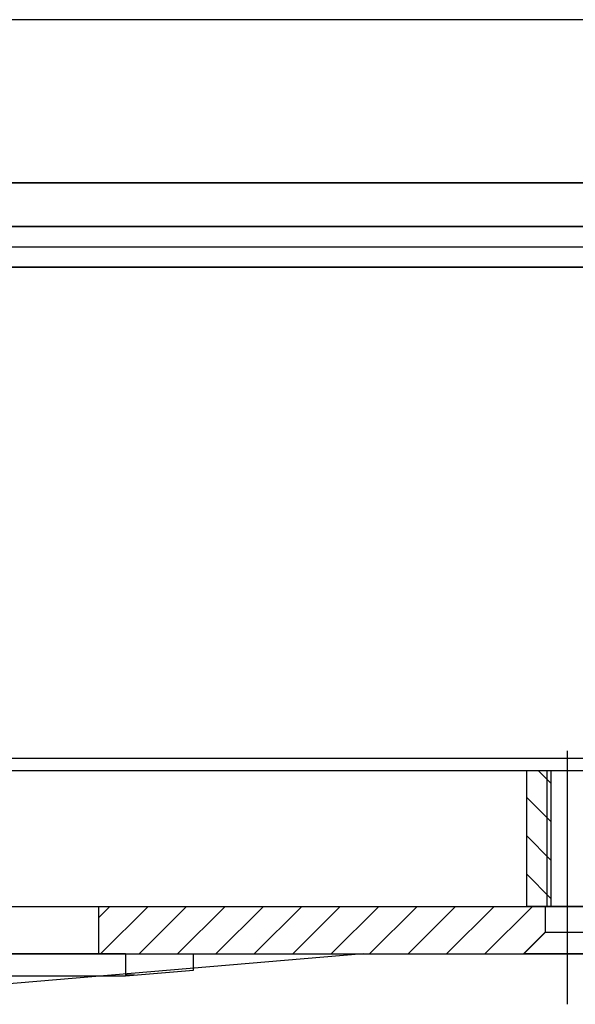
# Model space of a CAD drawing. Extents: x -1763 to 4575, y -3429 to 1051.
# Tile 10 of 80: x 12 to 53, y -2514 to -2442. Entities that reach past the tile are written whole.
import ezdxf

# ---------------------------------------------------------------- set-up
doc = ezdxf.new("R2010")
doc.units = 0
doc.linetypes.add('DOT_CENTER', pattern=[14, 12, -1, 0, -1])
doc.layers.add('1', color=7, linetype='CONTINUOUS')

# ---------------------------------------------------------------- blocks, each defined once
blk = doc.blocks.new('PCC_S__144', base_point=(-152, -2511.751241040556))
at = {"layer": '1', "color": 3, "linetype": 'CONTINUOUS'}
blk.add_line((-121.1000000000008, -2510.451241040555), (121.1000000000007, -2510.451241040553), dxfattribs=at)
blk = doc.blocks.new('TSK_APM90__175', base_point=(-260, -2520.158101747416))
at = {"layer": '1'}
blk.add_blockref('PCC_S__144', (-152, -2511.751241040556), dxfattribs=at)
blk = doc.blocks.new('DUTBD__178', base_point=(59.04429750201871, -3293.921955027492))
at = {"layer": '1', "color": 3, "linetype": 'CONTINUOUS'}
for p, q in [((-55, -2453.751241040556), (55, -2453.751241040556)), ((55, -2456.951241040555), (-55, -2456.951241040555))]:
    blk.add_line(p, q, dxfattribs=at)
blk = doc.blocks.new('SV_DUT_BO_STIFFENER__179', base_point=(203.8242975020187, -3290.721955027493))
at = {"layer": '1', "color": 1, "linetype": 'CONTINUOUS'}
for p, q in [((55, -2441.751241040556), (-55, -2441.751241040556)), ((55, -2453.751241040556), (-55, -2453.751241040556))]:
    blk.add_line(p, q, dxfattribs=at)
at = {"layer": '1'}
blk.add_blockref('DUTBD__178', (59.04429750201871, -3293.921955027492), dxfattribs=at)
blk = doc.blocks.new('SV_ISOLATOR__200', base_point=(79.82429750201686, -3295.421955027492))
at = {"layer": '1', "color": 7, "linetype": 'CONTINUOUS'}
for p, q in [((-55, -2456.951241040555), (55, -2456.951241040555)), ((-55.00000000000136, -2458.451241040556), (55.00000000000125, -2458.451241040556))]:
    blk.add_line(p, q, dxfattribs=at)
blk = doc.blocks.new('SV_ISOLATOR__206', base_point=(79.82429750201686, -3296.921955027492))
at = {"layer": '1', "color": 42, "linetype": 'CONTINUOUS'}
for p, q in [((-55, -2458.451241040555), (55, -2458.451241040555)), ((-55.00000000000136, -2459.951241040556), (55.00000000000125, -2459.951241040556))]:
    blk.add_line(p, q, dxfattribs=at)
blk = doc.blocks.new('SV_POGOTOWER__211', base_point=(303.8242975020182, -3337.478711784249))
at = {"layer": '1', "color": 4, "linetype": 'CONTINUOUS'}
for p, q in [((55.00000000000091, -2459.951241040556), (0, -2459.951241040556)), ((0, -2496.051241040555), (55.00000000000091, -2496.051241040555))]:
    blk.add_line(p, q, dxfattribs=at)
at = {"layer": '1'}
for name, p in [('SV_ISOLATOR__200', (79.82429750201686, -3295.421955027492)), ('SV_ISOLATOR__206', (79.82429750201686, -3296.921955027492))]:
    blk.add_blockref(name, p, dxfattribs=at)
blk = doc.blocks.new('PC_STIFF_S__213', base_point=(412.141215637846, -3662.945733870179))
at = {"layer": '1', "linetype": 'CONTINUOUS'}
h = blk.add_hatch(dxfattribs=at)
h.set_pattern_fill('USER', color=5, scale=2, angle=135, pattern_type=0)
h.set_pattern_definition([(135, (0, 0), (-1.4142135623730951, -1.414213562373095), [])])
h.paths.add_polyline_path([(51.29999999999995, -2496.951241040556), (49.50000000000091, -2496.951241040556), (49.50000000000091, -2506.951241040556), (51.29999999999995, -2506.951241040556)])
at = {"layer": '1', "color": 5, "linetype": 'DOT_CENTER'}
blk.add_line((52.50000000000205, -2495.514787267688), (52.50000000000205, -2508.457282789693), dxfattribs=at)
at = {"layer": '1', "color": 5, "linetype": 'CONTINUOUS'}
for p, q in [((0, -2496.951241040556), (49.50000000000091, -2496.951241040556)), ((49.50000000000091, -2496.951241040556), (49.50000000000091, -2506.951241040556)), ((49.50000000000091, -2496.951241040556), (51.29999999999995, -2496.951241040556)), ((51, -2496.951241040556), (51, -2506.951241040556)), ((51.29999999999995, -2496.951241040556), (51.29999999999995, -2506.951241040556)), ((51.29999999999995, -2496.951241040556), (53.70000000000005, -2496.951241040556)), ((0, -2506.951241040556), (49.50000000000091, -2506.951241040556)), ((51.29999999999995, -2506.951241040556), (49.50000000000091, -2506.951241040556)), ((53.70000000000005, -2506.951241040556), (51.29999999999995, -2506.951241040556))]:
    blk.add_line(p, q, dxfattribs=at)
blk = doc.blocks.new('SV_PROBECARD__214', base_point=(423.5911794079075, -3362.453899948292))
at = {"layer": '1', "linetype": 'CONTINUOUS'}
h = blk.add_hatch(dxfattribs=at)
h.set_pattern_fill('USER', color=1, scale=2, angle=45, pattern_type=0)
h.set_pattern_definition([(45, (0, 0), (-1.414213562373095, 1.4142135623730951), [])])
h.paths.add_polyline_path([(50.90000000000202, -2506.951241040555), (17.99999999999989, -2506.951241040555), (17.99999999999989, -2510.451241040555), (19.99999999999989, -2510.451241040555), (24.99999999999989, -2510.451241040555), (49.300000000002, -2510.451241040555), (50.90000000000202, -2508.851241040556)])
h = blk.add_hatch(dxfattribs=at)
h.set_pattern_fill('USER', color=1, scale=2, pattern_type=0)
h.set_pattern_definition([(0, (0, 0), (0, 2), [])])
h.paths.add_polyline_path([(24.99999999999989, -2510.451241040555), (19.99999999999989, -2510.451241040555), (19.99999999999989, -2512.051241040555), (24.99999999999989, -2511.651241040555)])
at = {"layer": '1', "color": 1, "linetype": 'DOT_CENTER'}
blk.add_line((52.50000000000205, -2503.879786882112), (52.50000000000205, -2514.154376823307), dxfattribs=at)
at = {"layer": '1', "color": 1, "linetype": 'CONTINUOUS'}
for p, q in [((-18, -2506.951241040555), (17.99999999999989, -2506.951241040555)), ((17.99999999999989, -2506.951241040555), (50.90000000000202, -2506.951241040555)), ((17.99999999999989, -2506.951241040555), (17.99999999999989, -2510.451241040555)), ((50.90000000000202, -2506.951241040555), (54.10000000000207, -2506.951241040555)), ((50.90000000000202, -2508.851241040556), (50.90000000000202, -2506.951241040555)), ((49.300000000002, -2510.451241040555), (50.90000000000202, -2508.851241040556)), ((50.90000000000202, -2508.851241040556), (54.10000000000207, -2508.851241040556)), ((17.99999999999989, -2510.451241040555), (-18, -2510.451241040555)), ((17.99999999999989, -2510.451241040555), (-18, -2510.451241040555)), ((37.49201275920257, -2510.451241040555), (7.99999999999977, -2512.951241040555)), ((19.99999999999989, -2510.451241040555), (17.99999999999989, -2510.451241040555)), ((19.99999999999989, -2510.451241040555), (24.99999999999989, -2510.451241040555)), ((19.99999999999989, -2510.451241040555), (19.99999999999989, -2512.051241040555)), ((24.99999999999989, -2510.451241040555), (49.300000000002, -2510.451241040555)), ((24.99999999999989, -2511.651241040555), (24.99999999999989, -2510.451241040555)), ((55.70000000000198, -2510.451241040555), (49.300000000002, -2510.451241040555)), ((19.99999999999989, -2512.051241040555), (24.99999999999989, -2511.651241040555)), ((-20, -2512.051241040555), (19.99999999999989, -2512.051241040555))]:
    blk.add_line(p, q, dxfattribs=at)
at = {"layer": '1'}
blk.add_blockref('PC_STIFF_S__213', (412.141215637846, -3662.945733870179), dxfattribs=at)
blk = doc.blocks.new('SIDE_VIEW__215', base_point=(-19.44972342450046, -3345.858052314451))
at = {"layer": '1'}
for name, p in [('SV_DUT_BO_STIFFENER__179', (203.8242975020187, -3290.721955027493)), ('SV_POGOTOWER__211', (303.8242975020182, -3337.478711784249)), ('SV_PROBECARD__214', (423.5911794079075, -3362.453899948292))]:
    blk.add_blockref(name, p, dxfattribs=at)
blk = doc.blocks.new('WPIF_TSK__216', base_point=(37.8242975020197, -3712.742495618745))
at = {"layer": '1'}
for name, p in [('TSK_APM90__175', (-260, -2520.158101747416)), ('SIDE_VIEW__215', (-19.44972342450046, -3345.858052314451))]:
    blk.add_blockref(name, p, dxfattribs=at)
blk = doc.blocks.new('C-E2803-62282-1S11B__217', base_point=(0, -2449.251241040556))
at = {"layer": '1'}
blk.add_blockref('WPIF_TSK__216', (37.8242975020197, -3712.742495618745), dxfattribs=at)

msp = doc.modelspace()

# ---------------------------------------------------------------- block references
at = {"layer": '1'}
msp.add_blockref('C-E2803-62282-1S11B__217', (0, -2449.251241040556), dxfattribs=at)

doc.saveas('drawing.dxf')
